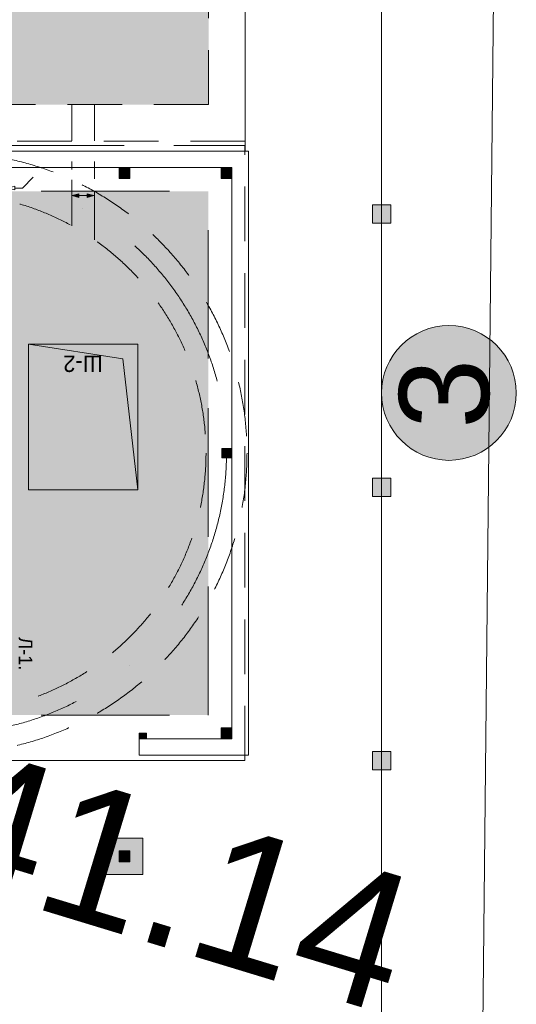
# Model space of a CAD drawing. Header units: millimetres. Extents: x 918404 to 1362154, y 4120617 to 4364104.
# Tile 251 of 256: x 1062601 to 1063692, y 4212183 to 4214344. Entities that reach past the tile are written whole.
import ezdxf

# ---------------------------------------------------------------- set-up
doc = ezdxf.new("R2010")
doc.units = ezdxf.units.MM
doc.header["$MEASUREMENT"] = 0
for name, pattern in [('Невидимая', [391.222223, 282.222223, -109]), ('Разомкнутая (копия)', [125, 80, -45]), ('Штриховая (копия)', [190, 120, -70]), ('Штрихпунктирная', [670.277762, 352.777767, -176.388884, 0, -141.111112])]:
    doc.linetypes.add(name, pattern=pattern)
for name, color, linetype in [('+(газон)', 7, 'Continuous'), ('выноски', 7, 'Continuous'), ('Конструктив - Несущий', 7, 'Continuous'), ('Конструктив - Ограждающий', 7, 'Continuous')]:
    doc.layers.add(name, color=color, linetype=linetype)
for name, color, linetype, lineweight in [('+(газон)_Ном._пера__7', 7, 'Continuous', 18), ('0_Ном._пера__1_Ном._пера__5', 5, 'Continuous', 18), ('0_Ном._пера__255_Ном._пера__255', 255, 'Continuous', 18), ('0_Ном._пера__7_Ном._пера__5', 5, 'Continuous', 18), ('0_Ном._пера__7_Ном._пера__7', 7, 'Continuous', 18), ('DIMS_Ном._пера__7', 7, 'Continuous', 18), ('ENGLISH_Ном._пера__7', 7, 'Continuous', 18), ('Fills_Ном._пера__1', 1, 'Continuous', 18), ('Fills_Ном._пера__234', 234, 'Continuous', 18), ('Lines_Ном._пера__7', 7, 'Continuous', 18), ('RUSSIAN_Ном._пера__7', 7, 'Continuous', 18), ('text_Ном._пера__7', 7, 'Continuous', 18), ('выноски_Ном._пера__20', 20, 'Continuous', 18), ('выноски_Ном._пера__7', 7, 'Continuous', 18), ('Зоп. К._Ном._пера__1', 1, 'Continuous', 18), ('Конструктив - Несущий_Ном._пера__1', 1, 'Continuous', 18), ('Конструктив - Несущий_Ном._пера__3', 3, 'Continuous', 18), ('Конструктив - Несущий_Ном._пера__41', 41, 'Continuous', 18), ('Конструктив - Ограждающий_Ном._пера__7', 7, 'Continuous', 18)]:
    doc.layers.add(name, color=color, linetype=linetype, lineweight=lineweight)
doc.layers.add('ВЫСОТА_Ном._пера__252', color=7, linetype='Continuous', lineweight=18, true_color=0x929292)
doc.styles.add('СГЕНЕРИР_СТИЛЬ_1', font='arial.ttf')
doc.styles.add('СГЕНЕРИР_СТИЛЬ_2', font='arial.ttf')
doc.styles.add('СГЕНЕРИР_СТИЛЬ_3', font='txt')

# ---------------------------------------------------------------- blocks, each defined once
blk = doc.blocks.new('Стена_64', base_point=(1061779.2, 4214021.7))
at = {"layer": 'Конструктив - Ограждающий_Ном._пера__7', "linetype": 'Continuous', "flags": 128}
for points in [[(1063103.2, 4214055.7), (1061779.2, 4214055.7)], [(1061837.8, 4214019.7), (1062079.2, 4214019.7)], [(1062103.2, 4214019.7), (1062819.2, 4214019.7)], [(1062843.2, 4214019.7), (1063043.2, 4214019.7)]]:
    blk.add_lwpolyline(points, dxfattribs=at)
blk = doc.blocks.new('Стена_68', base_point=(1063069.2, 4212747.7))
at = {"layer": 'Конструктив - Ограждающий_Ном._пера__7', "linetype": 'Continuous', "flags": 128}
for points in [[(1063103.2, 4212729.7), (1063103.2, 4214055.7)], [(1063067.2, 4213995.7), (1063067.2, 4212789.7)]]:
    blk.add_lwpolyline(points, dxfattribs=at)
blk = doc.blocks.new('Стена_70', base_point=(1063069.2, 4212747.7))
at = {"layer": 'Конструктив - Ограждающий_Ном._пера__7', "linetype": 'Continuous', "flags": 128}
for points in [[(1062863.2, 4212765.7), (1062863.2, 4212729.7)], [(1063043.2, 4212765.7), (1062879.2, 4212765.7)], [(1062863.2, 4212729.7), (1063103.2, 4212729.7)]]:
    blk.add_lwpolyline(points, dxfattribs=at)
blk = doc.blocks.new('Колонна_205', base_point=(1062831.2, 4212507.7))
at = {"layer": 'Конструктив - Несущий_Ном._пера__41', "linetype": 'Continuous'}
blk.add_hatch(color=256, dxfattribs=at).paths.add_polyline_path([(1062843.2, 4212519.7), (1062819.2, 4212519.7), (1062819.2, 4212495.7), (1062843.2, 4212495.7)])
at = {"layer": 'Конструктив - Несущий_Ном._пера__41', "linetype": 'Continuous', "flags": 128}
blk.add_lwpolyline([(1062843.2, 4212519.7), (1062819.2, 4212519.7), (1062819.2, 4212495.7), (1062843.2, 4212495.7)], close=True, dxfattribs=at)
blk = doc.blocks.new('Колонна_207', base_point=(1062831.2, 4214007.7))
at = {"layer": 'Конструктив - Несущий_Ном._пера__41', "linetype": 'Continuous'}
blk.add_hatch(color=256, dxfattribs=at).paths.add_polyline_path([(1062843.2, 4214019.7), (1062819.2, 4214019.7), (1062819.2, 4213995.7), (1062843.2, 4213995.7)])
at = {"layer": 'Конструктив - Несущий_Ном._пера__41', "linetype": 'Continuous', "flags": 128}
blk.add_lwpolyline([(1062843.2, 4214019.7), (1062819.2, 4214019.7), (1062819.2, 4213995.7), (1062843.2, 4213995.7)], close=True, dxfattribs=at)
blk = doc.blocks.new('Колонна_209', base_point=(1062871.2, 4212771.7))
at = {"layer": 'Конструктив - Несущий_Ном._пера__41', "linetype": 'Continuous'}
blk.add_hatch(color=256, dxfattribs=at).paths.add_polyline_path([(1062879.2, 4212777.7), (1062863.2, 4212777.7), (1062863.2, 4212765.7), (1062879.2, 4212765.7)])
at = {"layer": 'Конструктив - Несущий_Ном._пера__41', "linetype": 'Continuous', "flags": 128}
blk.add_lwpolyline([(1062879.2, 4212777.7), (1062863.2, 4212777.7), (1062863.2, 4212765.7), (1062879.2, 4212765.7)], close=True, dxfattribs=at)
blk = doc.blocks.new('Колонна_210', base_point=(1063055.2, 4213392.7))
at = {"layer": 'Конструктив - Несущий_Ном._пера__41', "linetype": 'Continuous'}
blk.add_hatch(color=256, dxfattribs=at).paths.add_polyline_path([(1063065.2, 4213402.7), (1063045.2, 4213402.7), (1063045.2, 4213382.7), (1063065.2, 4213382.7)])
at = {"layer": 'Конструктив - Несущий_Ном._пера__41', "linetype": 'Continuous', "flags": 128}
blk.add_lwpolyline([(1063065.2, 4213402.7), (1063045.2, 4213402.7), (1063045.2, 4213382.7), (1063065.2, 4213382.7)], close=True, dxfattribs=at)
blk = doc.blocks.new('Колонна_221', base_point=(1063395.8, 4212717.7))
at = {"layer": '+(газон)', "linetype": 'Continuous', "lineweight": 0, "true_color": 0x000000}
blk.add_hatch(color=18, dxfattribs=at).paths.add_polyline_path([(1063415.8, 4212737.7), (1063375.8, 4212737.7), (1063375.8, 4212697.7), (1063415.8, 4212697.7)])
at = {"layer": '+(газон)_Ном._пера__7', "linetype": 'Continuous', "flags": 128}
blk.add_lwpolyline([(1063415.8, 4212737.7), (1063375.8, 4212737.7), (1063375.8, 4212697.7), (1063415.8, 4212697.7)], close=True, dxfattribs=at)
blk = doc.blocks.new('Колонна_231', base_point=(1063055.2, 4214007.7))
at = {"layer": 'Конструктив - Несущий_Ном._пера__41', "linetype": 'Continuous'}
blk.add_hatch(color=256, dxfattribs=at).paths.add_polyline_path([(1063067.2, 4214019.7), (1063043.2, 4214019.7), (1063043.2, 4213995.7), (1063067.2, 4213995.7)])
at = {"layer": 'Конструктив - Несущий_Ном._пера__41', "linetype": 'Continuous', "flags": 128}
blk.add_lwpolyline([(1063067.2, 4214019.7), (1063043.2, 4214019.7), (1063043.2, 4213995.7), (1063067.2, 4213995.7)], close=True, dxfattribs=at)
blk = doc.blocks.new('Колонна_232', base_point=(1063055.2, 4212777.7))
at = {"layer": 'Конструктив - Несущий_Ном._пера__41', "linetype": 'Continuous'}
blk.add_hatch(color=256, dxfattribs=at).paths.add_polyline_path([(1063067.2, 4212789.7), (1063043.2, 4212789.7), (1063043.2, 4212765.7), (1063067.2, 4212765.7)])
at = {"layer": 'Конструктив - Несущий_Ном._пера__41', "linetype": 'Continuous', "flags": 128}
blk.add_lwpolyline([(1063067.2, 4212789.7), (1063043.2, 4212789.7), (1063043.2, 4212765.7), (1063067.2, 4212765.7)], close=True, dxfattribs=at)
blk = doc.blocks.new('Колонна_237', base_point=(1062831.2, 4212507.7))
at = {"layer": 'Конструктив - Несущий_Ном._пера__1', "linetype": 'Continuous', "lineweight": 18}
blk.add_hatch(color=14, dxfattribs=at).paths.add_polyline_path([(1062791.2, 4212547.7), (1062791.2, 4212467.7), (1062871.2, 4212467.7), (1062871.2, 4212547.7)])
at = {"layer": 'Конструктив - Несущий_Ном._пера__3', "linetype": 'Continuous', "flags": 128}
blk.add_lwpolyline([(1062791.2, 4212547.7), (1062791.2, 4212467.7), (1062871.2, 4212467.7), (1062871.2, 4212547.7)], close=True, dxfattribs=at)
blk = doc.blocks.new('Колонна_248', base_point=(1063395.8, 4213917.7))
at = {"layer": '+(газон)', "linetype": 'Continuous', "lineweight": 0, "true_color": 0x000000}
blk.add_hatch(color=18, dxfattribs=at).paths.add_polyline_path([(1063415.8, 4213937.7), (1063375.8, 4213937.7), (1063375.8, 4213897.7), (1063415.8, 4213897.7)])
at = {"layer": '+(газон)_Ном._пера__7', "linetype": 'Continuous', "flags": 128}
blk.add_lwpolyline([(1063415.8, 4213937.7), (1063375.8, 4213937.7), (1063375.8, 4213897.7), (1063415.8, 4213897.7)], close=True, dxfattribs=at)
blk = doc.blocks.new('Колонна_249', base_point=(1063395.8, 4213317.7))
at = {"layer": '+(газон)', "linetype": 'Continuous', "lineweight": 0, "true_color": 0x000000}
blk.add_hatch(color=18, dxfattribs=at).paths.add_polyline_path([(1063415.8, 4213337.7), (1063375.8, 4213337.7), (1063375.8, 4213297.7), (1063415.8, 4213297.7)])
at = {"layer": '+(газон)_Ном._пера__7', "linetype": 'Continuous', "flags": 128}
blk.add_lwpolyline([(1063415.8, 4213337.7), (1063375.8, 4213337.7), (1063375.8, 4213297.7), (1063415.8, 4213297.7)], close=True, dxfattribs=at)
blk = doc.blocks.new('Линия_34', base_point=(1062716.2, 4213958.2))
at = {"layer": 'выноски_Ном._пера__20', "linetype": 'Continuous'}
for points in [[(1062716.2, 4213958.2), (1062731.2, 4213954.2), (1062731.2, 4213962.2)], [(1062764.1, 4213958.2), (1062749.1, 4213962.2), (1062749.1, 4213954.2)]]:
    blk.add_hatch(color=256, dxfattribs=at).paths.add_polyline_path(points)
for p, q in [((1062716.2, 4213958.2), (1062731.2, 4213962.2)), ((1062716.2, 4213958.2), (1062731.2, 4213954.2)), ((1062731.2, 4213962.2), (1062731.2, 4213954.2)), ((1062764.1, 4213958.2), (1062749.1, 4213962.2)), ((1062749.1, 4213954.2), (1062749.1, 4213962.2)), ((1062764.1, 4213958.2), (1062749.1, 4213954.2))]:
    blk.add_line(p, q, dxfattribs=at)
at = {"layer": 'выноски_Ном._пера__7', "linetype": 'Continuous'}
blk.add_line((1062731.2, 4213958.2), (1062749.1, 4213958.2), dxfattribs=at)
blk = doc.blocks.new('Линия_37', base_point=(1062607.3, 4213974.7))
at = {"layer": 'выноски_Ном._пера__20', "linetype": 'Continuous'}
for p, q in [((1062575.2, 4213974.7), (1062590.1, 4213978.7)), ((1062575.2, 4213974.7), (1062590.1, 4213970.7)), ((1062590.1, 4213978.7), (1062590.1, 4213970.7))]:
    blk.add_line(p, q, dxfattribs=at)
at = {"layer": 'выноски_Ном._пера__7', "linetype": 'Continuous'}
blk.add_line((1062607.3, 4213974.7), (1062590.1, 4213974.7), dxfattribs=at)

msp = doc.modelspace()

# ---------------------------------------------------------------- hatches: boundary and pattern name
at = {"layer": '0_Ном._пера__255_Ном._пера__255', "linetype": 'Continuous'}
msp.add_hatch(color=256, dxfattribs=at).paths.add_polyline_path([(1063691.6, 4213524.8, 1), (1063395.8, 4213524.8, 1)])
at = {"layer": 'Fills_Ном._пера__1', "linetype": 'Continuous', "lineweight": 18}
msp.add_hatch(color=14, dxfattribs=at).paths.add_polyline_path([(1062860.2, 4213311.8), (1062827.6, 4213599.7), (1062620.2, 4213631.8), (1062860.2, 4213631.8)])
at = {"layer": 'Зоп. К._Ном._пера__1', "linetype": 'Continuous', "lineweight": 18}
for points in [[(1063015.8, 4214157.7), (1063015.8, 4214937.7), (1061865.8, 4214937.7), (1061865.8, 4214157.7)], [(1063015.2, 4212817.7), (1063015.2, 4213967.8), (1061865.1, 4213967.8), (1061865.1, 4212817.7)]]:
    msp.add_hatch(color=14, dxfattribs=at).paths.add_polyline_path(points)

# ---------------------------------------------------------------- linework, layer by layer
at = {"layer": '0_Ном._пера__1_Ном._пера__5', "linetype": 'Continuous'}
msp.add_circle((1063543.7, 4213524.8), 147.9, dxfattribs=at)
at = {"layer": '0_Ном._пера__7_Ном._пера__7', "linetype": 'Continuous'}
for p, q in [((1063607.6, 4211162.9), (1063653.8, 4215548.7)), ((1063395.8, 4211517.7), (1063395.8, 4215317.7))]:
    msp.add_line(p, q, dxfattribs=at)
at = {"layer": 'DIMS_Ном._пера__7', "linetype": 'Штриховая (копия)'}
for p, q in [((1063015.8, 4214157.7), (1063015.8, 4214937.7)), ((1063015.8, 4214157.7), (1063015.8, 4214937.7)), ((1063015.8, 4214157.7), (1061865.8, 4214157.7)), ((1063095.8, 4214077.7), (1061785.8, 4214077.7)), ((1063095.2, 4212717.7), (1063095.2, 4214067.7)), ((1062715.2, 4213992.7), (1062715.2, 4213892)), ((1062765.2, 4213967.2), (1062765.2, 4213861))]:
    msp.add_line(p, q, dxfattribs=at)
at = {"layer": 'DIMS_Ном._пера__7', "linetype": 'Разомкнутая (копия)'}
for p, q in [((1062715.2, 4214158), (1062715.2, 4214015.2)), ((1062765.2, 4214158.1), (1062765.2, 4213995.2)), ((1062620.2, 4213631.8), (1062620.2, 4213311.8)), ((1062620.2, 4213311.8), (1062860.2, 4213311.8))]:
    msp.add_line(p, q, dxfattribs=at)
at = {"layer": 'DIMS_Ном._пера__7', "linetype": 'Невидимая'}
for p, q in [((1061765.8, 4214067.7), (1063095.2, 4214067.7)), ((1061865.7, 4213967.8), (1063015.2, 4213967.8)), ((1063015.2, 4212817.7), (1063015.2, 4213967.8)), ((1061865.7, 4212817.7), (1063015.2, 4212817.7)), ((1061765.8, 4212717.7), (1063095.2, 4212717.7))]:
    msp.add_line(p, q, dxfattribs=at)
at = {"layer": 'DIMS_Ном._пера__7', "linetype": 'Continuous'}
msp.add_line((1063095.2, 4212717.7), (1061765.8, 4212717.7), dxfattribs=at)
at = {"layer": 'DIMS_Ном._пера__7', "linetype": 'Штриховая (копия)'}
for radius in [660, 570]:
    msp.add_circle((1062440.2, 4213392.7), radius, dxfattribs=at)
at = {"layer": 'DIMS_Ном._пера__7', "linetype": 'Штрихпунктирная'}
msp.add_circle((1062440.2, 4213392.7), 615, dxfattribs=at)
at = {"layer": 'ENGLISH_Ном._пера__7', "linetype": 'Continuous'}
for p, q in [((1062620.2, 4213631.8), (1062860.2, 4213631.8)), ((1062620.2, 4213311.8), (1062620.2, 4213631.8)), ((1062860.2, 4213631.8), (1062860.2, 4213311.8)), ((1062860.2, 4213311.8), (1062620.2, 4213311.8))]:
    msp.add_line(p, q, dxfattribs=at)
at = {"layer": 'Fills_Ном._пера__234', "linetype": 'Continuous', "flags": 128}
msp.add_lwpolyline([(1062860.2, 4213311.8), (1062827.6, 4213599.7), (1062620.2, 4213631.8), (1062860.2, 4213631.8)], close=True, dxfattribs=at)
at = {"layer": 'Lines_Ном._пера__7', "linetype": 'Continuous'}
msp.add_line((1063095.8, 4214055.7), (1063095.8, 4215017.7), dxfattribs=at)
at = {"layer": 'выноски_Ном._пера__7', "linetype": 'Continuous'}
msp.add_line((1062607.3, 4213974.7), (1062630.8, 4213998.2), dxfattribs=at)

# ---------------------------------------------------------------- block references
at = {"layer": '+(газон)'}
for name, p in [('Колонна_248', (1063395.8, 4213917.7)), ('Колонна_249', (1063395.8, 4213317.7)), ('Колонна_221', (1063395.8, 4212717.7))]:
    msp.add_blockref(name, p, dxfattribs=at)
at = {"layer": 'выноски', "linetype": 'Continuous'}
for name, p in [('Линия_37', (1062607.3, 4213974.7)), ('Линия_34', (1062716.2, 4213958.2))]:
    msp.add_blockref(name, p, dxfattribs=at)
at = {"layer": 'Конструктив - Несущий', "color": 41, "lineweight": 18}
for name, p in [('Колонна_207', (1062831.2, 4214007.7)), ('Колонна_231', (1063055.2, 4214007.7)), ('Колонна_210', (1063055.2, 4213392.7)), ('Колонна_232', (1063055.2, 4212777.7)), ('Колонна_209', (1062871.2, 4212771.7)), ('Колонна_205', (1062831.2, 4212507.7))]:
    msp.add_blockref(name, p, dxfattribs=at)
at = {"layer": 'Конструктив - Несущий', "color": 3, "lineweight": 18}
msp.add_blockref('Колонна_237', (1062831.2, 4212507.7), dxfattribs=at)
at = {"layer": 'Конструктив - Ограждающий'}
for name, p in [('Стена_64', (1061779.2, 4214021.7)), ('Стена_68', (1063069.2, 4212747.7)), ('Стена_70', (1063069.2, 4212747.7))]:
    msp.add_blockref(name, p, dxfattribs=at)

# ---------------------------------------------------------------- texts
at = {"layer": '0_Ном._пера__7_Ном._пера__5', "linetype": 'Continuous', "insert": (1063634.3, 4213599.6), "char_height": 197.22, "attachment_point": 9, "rotation": 90, "style": 'СГЕНЕРИР_СТИЛЬ_2'}
msp.add_mtext('{3}', dxfattribs=at)
at = {"layer": 'RUSSIAN_Ном._пера__7', "linetype": 'Continuous', "insert": (1062740.2, 4213606.9), "char_height": 36, "attachment_point": 8, "rotation": 180, "style": 'СГЕНЕРИР_СТИЛЬ_3'}
msp.add_mtext('{Ш-2}', dxfattribs=at)
at = {"layer": 'text_Ном._пера__7', "linetype": 'Continuous', "insert": (1062598.7, 4212952.3), "char_height": 30, "attachment_point": 8, "rotation": 270, "style": 'СГЕНЕРИР_СТИЛЬ_3'}
msp.add_mtext('{Л-1.}', dxfattribs=at)
at = {"layer": 'ВЫСОТА_Ном._пера__252', "linetype": 'Continuous', "insert": (1062219.5, 4212677.4), "char_height": 300, "attachment_point": 4, "rotation": 343.0784, "style": 'СГЕНЕРИР_СТИЛЬ_1'}
msp.add_mtext('{441.14}', dxfattribs=at)

doc.saveas('drawing.dxf')
